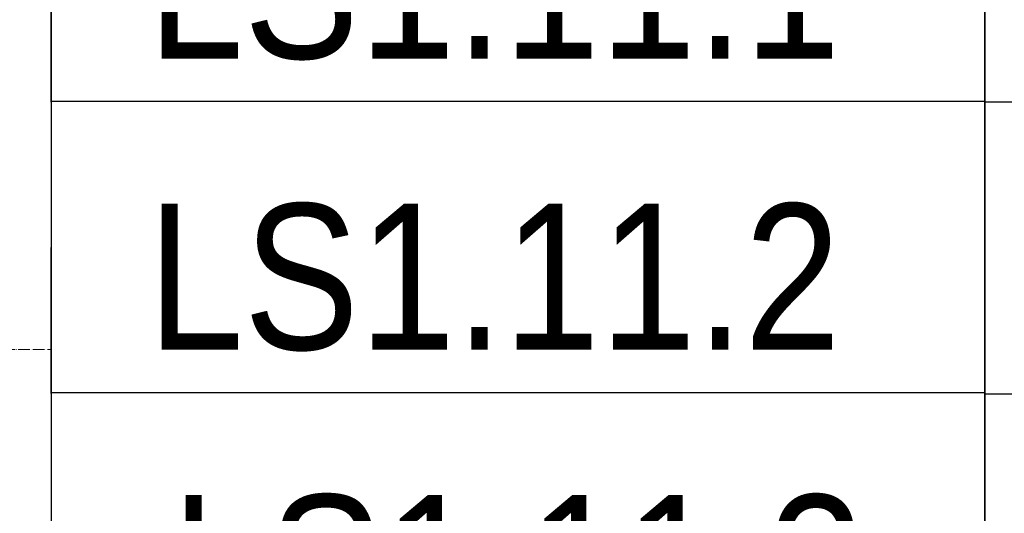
# Model space of a CAD drawing. Header units: millimetres. Extents: x 2069 to 83669, y 801 to 118701.
# Tile 141 of 145: x 40532 to 42220, y 94473 to 95319. Entities that reach past the tile are written whole.
import ezdxf
from ezdxf import colors
from ezdxf.entities.mleader import LeaderData, LeaderLine
from ezdxf.enums import TextEntityAlignment as Align
from ezdxf.math import Vec2, Vec3

# ---------------------------------------------------------------- set-up
doc = ezdxf.new("R2018")
doc.units = ezdxf.units.MM
doc.set_wipeout_variables(frame=1)
doc.linetypes.add('ADSK_Линия сетки', pattern=[25, 20, -2.5, 0, -2.5])
doc.layers.add('КИП_выноска', color=6, linetype='Continuous', lineweight=25)
doc.layers.add('Оси', color=7, linetype='Continuous', lineweight=9)
doc.styles.add('Arial', font='arial.ttf', dxfattribs={"width": 0.85, "height": 350})
doc.styles.add('GOST 2.304', font='simplex.shx', dxfattribs={"width": 0.65, "oblique": 15})
doc.styles.get("Standard").update_dxf_attribs({"font": 'arial.ttf'})

# ---------------------------------------------------------------- blocks, each defined once
blk = doc.blocks.new('A$C946fac60')
at = {"layer": 'Оси', "color": 253, "linetype": 'ADSK_Линия сетки', "true_color": 0xaaaaaa}
blk.add_line((78533.6, 71931.6), (6248, 71931.6), dxfattribs=at)
blk = doc.blocks.new('_None')
blk = doc.blocks.new('*U216')
at = {"color": 0, "linetype": 'Continuous', "lineweight": 30, "ltscale": 75, "width": 0.85, "flags": 104}
blk.add_attdef('ПРИМЕЧАНИЕ_1', text='', height=2.5, dxfattribs=at).set_placement((8, 3.611), align=Align.BOTTOM_CENTER)
at = {"color": 0, "lineweight": 30, "style": 'GOST 2.304', "width": 0.85}
for tag, p in [('ИМЯ_КАБЕЛЯ_2', (8, -7.5)), ('ИМЯ_КАБЕЛЯ_3', (8, -12.5)), ('ИМЯ_КАБЕЛЯ_4', (8, -17.5)), ('ИМЯ_КАБЕЛЯ_5', (8, -22.5)), ('ИМЯ_КАБЕЛЯ_6', (8, -27.5)), ('ИМЯ_КАБЕЛЯ_7', (8, -32.5)), ('ИМЯ_КАБЕЛЯ_8', (8, -37.5)), ('ИМЯ_КАБЕЛЯ_9', (8, -42.5))]:
    blk.add_attdef(tag, text='', height=2.5, dxfattribs=at).set_placement(p, align=Align.BOTTOM_CENTER)
at = {"color": 0, "lineweight": 30, "width": 0.85, "flags": 104}
blk.add_attdef('ПРИМЕЧАНИЕ_2', text='', height=2.5, dxfattribs=at).set_placement((8, -7.53), align=Align.BOTTOM_CENTER)
at = {"linetype": 'Continuous'}
blk.add_wipeout([(0, 2.5), (16, 2.5), (16, -2.5), (0, -2.5)], dxfattribs=at)
at = {"color": 0}
blk.add_line((0, -2.5), (0, 0), dxfattribs=at)
at = {"color": 0, "linetype": 'Continuous'}
blk.add_lwpolyline([(0, -2.5), (16, -2.5), (16, 2.5), (0, 2.5)], close=True, dxfattribs=at)
at = {"color": 0, "lineweight": 30, "style": 'GOST 2.304', "width": 0.85}
blk.add_attdef('ИМЯ_КАБЕЛЯ_1', text='', height=2.5, dxfattribs=at).set_placement((8, -2.5), align=Align.BOTTOM_CENTER)

msp = doc.modelspace()

# ---------------------------------------------------------------- block references
msp.add_blockref('A$C946fac60', (2954.3, 22822.3))

# ---------------------------------------------------------------- next in the draw order: leaders
at = {"layer": 'КИП_выноска'}
ml = msp.add_multileader_mtext('Standard', dxfattribs=at)
ml.set_content('LS1.11.1...LS1.11.4\\PДН1.11.1, ДН1.11.2', color=256, style='Arial')
ml.set_leader_properties(color=256, linetype='ByLayer', lineweight=-1)
ml.set_arrow_properties(name='NONE')
ml.build(insert=Vec2(0, 0))
ml.multileader.update_dxf_attribs({"has_dogleg": 0, "text_left_attachment_type": 6, "text_right_attachment_type": 6, "dogleg_length": 0.5, "arrow_head_size": 300})
ctx = ml.context
ctx.base_point, ctx.char_height, ctx.arrow_head_size, ctx.landing_gap_size, ctx.plane_origin = Vec3(40582.1, 96256.8), 250, 300, 100, Vec3(46454.7, 93696.2)
ctx.left_attachment, ctx.right_attachment = 6, 6
notes = []
notes.append((ctx, [(0, (1, 1, 0), (40581.6, 96256.8), (1, 0), 0.5, [(0, [(39013.3, 93092.2)], 0, [])])]))
ctx.mtext.insert, ctx.mtext.width, ctx.mtext.flow_direction = Vec3(40682.1, 96565.1), 3078.848, 5
ctx.mtext.has_bg_fill, ctx.mtext.bg_color, ctx.mtext.bg_scale_factor, ctx.mtext.bg_transparency, ctx.mtext.use_window_bg_color = 1, -1027028792, 1.5, 0, 1
for ctx, leaders in notes:
    for number, flags, end, landing, length, lines in leaders:
        leader = LeaderData()
        leader.index, (leader.has_last_leader_line, leader.has_dogleg_vector, leader.attachment_direction) = number, flags
        leader.last_leader_point, leader.dogleg_vector, leader.dogleg_length = Vec3(end), Vec3(landing), length
        for number, points, colour, breaks in lines:
            line = LeaderLine()
            line.index, line.vertices, line.color, line.breaks = number, Vec3.list(points), colors.encode_raw_color(colour), breaks
            leader.lines.append(line)
        ctx.leaders.append(leader)

# ---------------------------------------------------------------- next in the draw order: block references
ref = msp.add_blockref('*U216', (40586.6, 95427.5), dxfattribs=dict(at, xscale=100, yscale=100, zscale=100))
ref.add_attrib('ИМЯ_КАБЕЛЯ_1', 'LS1.11.1 ', dxfattribs={"layer": '0', "color": 0, "lineweight": 30, "height": 250, "style": 'Arial', "width": 0.85}).set_placement((41386.6, 95177.5), align=Align.BOTTOM_CENTER)
lines = msp.add_mtext('\\W0.8500;', dxfattribs={"layer": '0', "color": 0, "lineweight": 30, "insert": (41386.6, 94674.5), "char_height": 2.5, "attachment_point": 1})
ref.add_attrib('ПРИМЕЧАНИЕ_2', '', (41386.6, 94674.5), dxfattribs={"flags": 104}).embed_mtext(lines)

# ---------------------------------------------------------------- next in the draw order: block references
ref = msp.add_blockref('*U216', (40586.6, 94928.6), dxfattribs=dict(at, xscale=100, yscale=100, zscale=100))
lines = msp.add_mtext('\\W0.8500;', dxfattribs={"layer": '0', "color": 0, "linetype": 'Continuous', "lineweight": 30, "ltscale": 75, "insert": (41386.6, 95289.6), "char_height": 2.5, "attachment_point": 1})
ref.add_attrib('ПРИМЕЧАНИЕ_1', '', (41386.6, 95289.6), dxfattribs={"flags": 104}).embed_mtext(lines)
ref.add_attrib('ИМЯ_КАБЕЛЯ_1', 'LS1.11.2 ', dxfattribs={"layer": '0', "color": 0, "lineweight": 30, "height": 250, "style": 'Arial', "width": 0.85}).set_placement((41386.6, 94678.6), align=Align.BOTTOM_CENTER)

# ---------------------------------------------------------------- next in the draw order: block references
ref = msp.add_blockref('*U216', (40586.6, 94429.6), dxfattribs=dict(at, xscale=100, yscale=100, zscale=100))
lines = msp.add_mtext('\\W0.8500;', dxfattribs={"layer": '0', "color": 0, "linetype": 'Continuous', "lineweight": 30, "ltscale": 75, "insert": (41386.6, 94790.6), "char_height": 2.5, "attachment_point": 1})
ref.add_attrib('ПРИМЕЧАНИЕ_1', '', (41386.6, 94790.6), dxfattribs={"flags": 104}).embed_mtext(lines)
ref.add_attrib('ИМЯ_КАБЕЛЯ_1', 'LS1.11.3', dxfattribs={"layer": '0', "color": 0, "lineweight": 30, "height": 250, "style": 'Arial', "width": 0.85}).set_placement((41386.6, 94179.6), align=Align.BOTTOM_CENTER)

# ---------------------------------------------------------------- next in the draw order: block references
at = {"layer": 'КИП_выноска', "xscale": 100, "yscale": 100, "zscale": 100}
msp.add_blockref('*U216', (42186.6, 94428.6), dxfattribs=at)

# ---------------------------------------------------------------- next in the draw order: block references
msp.add_blockref('*U216', (42186.6, 95426.5), dxfattribs=at)

# ---------------------------------------------------------------- next in the draw order: block references
msp.add_blockref('*U216', (42186.6, 94927.5), dxfattribs=at)

doc.saveas('drawing.dxf')
